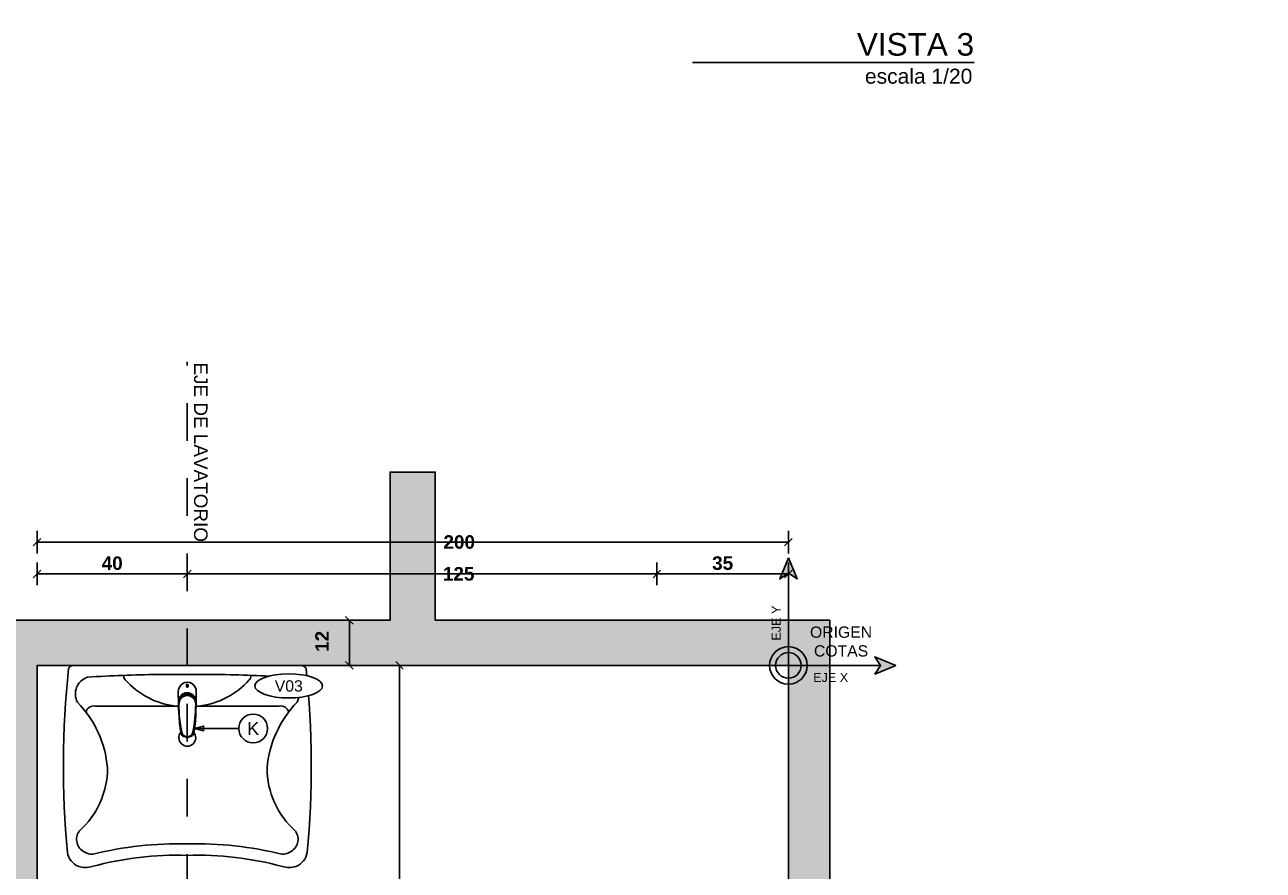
# Model space of a CAD drawing. Extents: x 1 to 126, y -14 to 17.
# Tile 98 of 132: x 73.84 to 77.14, y 0.86 to 3.11. Entities that reach past the tile are written whole.
import ezdxf
from ezdxf.enums import TextEntityAlignment as Align

# ---------------------------------------------------------------- set-up
doc = ezdxf.new("R2010")
doc.units = 0
doc.set_wipeout_variables(frame=1)
doc.header["$PDMODE"] = 3
doc.linetypes.add('DASHDOT', pattern=[1, 0.5, -0.25, 0, -0.25])
for name, color, linetype in [('A-ALBA-2', 2, 'Continuous'), ('A-ANNO-PLANI @ 20', 1, 'Continuous'), ('A-ANNO-SIMB @ 20', 2, 'Continuous'), ('A-ANNO-SIMB-AXIS @ 20', 1, 'Continuous'), ('A-ANNO-TEXT @ 20', 2, 'Continuous'), ('A-ANOT-COTA-ACUM', 1, 'Continuous'), ('A-ANOT-COTA-PARC', 1, 'Continuous'), ('A-ANOT-TTEC', 2, 'Continuous'), ('A-EQPM-SANI', 1, 'Continuous'), ('A-MURO-HATC', 252, 'Continuous')]:
    doc.layers.add(name, color=color, linetype=linetype)
doc.layers.add('A-ALBA-4', color=2, linetype='Continuous', lineweight=25)
doc.styles.add('BIS-COTA', font='swissb.ttf')
doc.styles.add('BIS-COTA-ACUM', font='swissi.ttf', dxfattribs={"oblique": 20})
doc.styles.add('BIS-TXT', font='swiss.ttf')
doc.styles.add('E5-10', font='micross.ttf', dxfattribs={"height": 0.015})
doc.styles.add('E5-100', font='micross.ttf')
doc.dimstyles.new('BIS-COTA-ACUM', dxfattribs={"dimscale": 0.9, "dimtxt": 0.0016, "dimasz": 0.001, "dimexe": 0.0035, "dimexo": 0, "dimgap": 0.0005, "dimtad": 1, "dimdec": 1, "dimlfac": 100, "dimrnd": 1, "dimzin": 9, "dimdsep": 46, "dimtxsty": 'BIS-COTA-ACUM', "dimblk1": 'MARK1', "dimblk2": 'MARK2', "dimsah": 1, "dimcen": 0, "dimclrd": 1, "dimclre": 256, "dimclrt": 256, "dimaunit": 1, "dimadec": 0, "dimazin": 0, "dimtfac": 1, "dimtdec": 1, "dimtix": 1, "dimtmove": 2, "dimatfit": 3, "dimldrblk": 'MARK1', "dimfxl": 1, "dimtolj": 1, "dimarcsym": 1})
doc.dimstyles.new('BIS-COTA-PARC', dxfattribs={"dimscale": 0, "dimtxt": 0.0018, "dimasz": 0.001, "dimexe": 0.0015, "dimexo": 0, "dimgap": 0.0005, "dimtad": 1, "dimdec": 0, "dimlfac": 100, "dimzin": 9, "dimdsep": 46, "dimtxsty": 'BIS-COTA', "dimblk": 'OBLIQUE', "dimcen": 2.5, "dimclrd": 256, "dimclre": 251, "dimclrt": 2, "dimadec": 1, "dimazin": 2, "dimtfac": 1, "dimtdec": 0, "dimtix": 1, "dimtmove": 2, "dimatfit": 3, "dimldrblk": 'DOT', "dimfxl": 0.0015, "dimfxlon": 1, "dimtolj": 1, "dimtzin": 0, "dimarcsym": 0})

# ---------------------------------------------------------------- blocks, each defined once
blk = doc.blocks.new('BIS-LPMR-PL')
blk.add_wipeout([(-0.3034, 0), (-0.3045, 0), (-0.3057, -0.0002), (-0.3068, -0.0004), (-0.3079, -0.0008), (-0.3089, -0.0012), (-0.3099, -0.0017), (-0.3109, -0.0023), (-0.3118, -0.003), (-0.3127, -0.0037), (-0.3135, -0.0045), (-0.3142, -0.0054), (-0.3148, -0.0063), (-0.3154, -0.0073), (-0.3159, -0.0084), (-0.3162, -0.0094), (-0.3235, -0.0907), (-0.328, -0.1721), (-0.3298, -0.2536), (-0.329, -0.3352), (-0.3254, -0.4166), (-0.3192, -0.4979), (-0.3184, -0.5017), (-0.3173, -0.5053), (-0.3159, -0.5089), (-0.3143, -0.5123), (-0.3123, -0.5156), (-0.3102, -0.5188), (-0.3077, -0.5217), (-0.3051, -0.5245), (-0.3023, -0.527), (-0.2992, -0.5293), (-0.296, -0.5314), (-0.2926, -0.5332), (-0.2891, -0.5347), (-0.2857, -0.5357), (-0.2822, -0.5365), (-0.2786, -0.537), (-0.275, -0.5374), (-0.2715, -0.5375), (-0.2679, -0.5375), (-0.2643, -0.5372), (-0.2607, -0.5367), (-0.2572, -0.536), (-0.2537, -0.5351), (-0.2182, -0.5263), (-0.1823, -0.519), (-0.1461, -0.5132), (-0.1098, -0.5089), (-0.0732, -0.5061), (-0.0366, -0.5049), (0, -0.5053), (0.0366, -0.5049), (0.0732, -0.5061), (0.1098, -0.5089), (0.1461, -0.5132), (0.1823, -0.519), (0.2182, -0.5263), (0.2537, -0.5351), (0.2572, -0.536), (0.2607, -0.5367), (0.2643, -0.5372), (0.2679, -0.5375), (0.2715, -0.5375), (0.275, -0.5374), (0.2786, -0.537), (0.2822, -0.5365), (0.2857, -0.5357), (0.2891, -0.5347), (0.2926, -0.5332), (0.296, -0.5314), (0.2992, -0.5293), (0.3023, -0.527), (0.3051, -0.5245), (0.3077, -0.5217), (0.3102, -0.5188), (0.3123, -0.5156), (0.3143, -0.5123), (0.3159, -0.5089), (0.3173, -0.5053), (0.3184, -0.5017), (0.3192, -0.4979), (0.3254, -0.4166), (0.329, -0.3352), (0.3298, -0.2536), (0.328, -0.1721), (0.3235, -0.0907), (0.3162, -0.0094), (0.3159, -0.0084), (0.3154, -0.0073), (0.3148, -0.0063), (0.3142, -0.0054), (0.3135, -0.0045), (0.3127, -0.0037), (0.3118, -0.003), (0.3109, -0.0023), (0.3099, -0.0017), (0.3089, -0.0012), (0.3079, -0.0008), (0.3068, -0.0004), (0.3057, -0.0002), (0.3045, 0), (0.3034, 0)])
for p, q in [((-0.0787, -0.0242), (0, -0.0242)), ((0.0787, -0.0242), (0, -0.0242)), ((-0.0025, -0.0521), (-0.0024, -0.0568)), ((0.0025, -0.0521), (0.0025, -0.0566)), ((-0.2449, -0.1082), (-0.0234, -0.1082)), ((0.2449, -0.1082), (0.0234, -0.1082))]:
    blk.add_line(p, q)
blk.add_lwpolyline([(0.3034, 0, -0.328463), (0.3162, -0.0094, -0.049626), (0.3192, -0.4979, -0.26224), (0.2891, -0.5347, -0.14849), (0.2537, -0.5351, 0.073798), (0, -0.5053, 0.073798), (-0.2537, -0.5351, -0.14849), (-0.2891, -0.5347, -0.26224), (-0.3192, -0.4979, -0.049626), (-0.3162, -0.0094, -0.328463), (-0.3034, 0)], format="xyb")
blk.add_lwpolyline([(-0.3034, 0), (0, 0), (0.3034, 0)])
blk.add_lwpolyline([(0, -0.0447), (0.0064, -0.0456), (0.0123, -0.0483), (0.0173, -0.0525), (0.021, -0.0579), (0.0232, -0.0641), (0.024, -0.0704), (0.024, -0.0767), (0.0238, -0.0841), (0.0235, -0.0952), (0.0233, -0.1036), (0.0234, -0.1099), (0.0231, -0.1161), (0.0228, -0.1224), (0.0223, -0.1333), (0.0215, -0.1488), (0.0207, -0.1558), (0.02, -0.1618), (0.0189, -0.1698), (0.0181, -0.1739), (0.0153, -0.184), (0.0139, -0.1863), (0.0115, -0.1879), (0.0029, -0.1911), (0, -0.1914), (-0.0029, -0.1911), (-0.0115, -0.1879), (-0.0138, -0.1863), (-0.0152, -0.1842), (-0.0172, -0.1772), (-0.0194, -0.1672), (-0.021, -0.1536), (-0.022, -0.1398), (-0.0228, -0.1222), (-0.0231, -0.1161), (-0.0234, -0.1099), (-0.0234, -0.0996), (-0.0236, -0.0923), (-0.0239, -0.08), (-0.024, -0.0749), (-0.024, -0.0704), (-0.0232, -0.064), (-0.021, -0.0579), (-0.0173, -0.0525), (-0.0123, -0.0483), (-0.0064, -0.0456)], close=True)
for centre, radius, start, end in [((-0.251, -0.0758), 0.0469, 108.1372, 208.2266), ((-0.0373, -3.6262), 3.6023, 90.6578, 93.634), ((-0.1556, -0.0285), 0.0136, 170.8848, 225.2291), ((0.0373, -3.6262), 3.6023, 86.366, 89.3422), ((0.1556, -0.0285), 0.0136, 314.7709, 9.1152), ((0.251, -0.0758), 0.0469, 331.7734, 71.8628), ((-0.0074, 0.1003), 0.2098, 221.2839, 263.6347), ((0, -0.0521), 0.00248, 0.1138, 179.8862), ((-0.0001, -0.0552), 0.00288, 213.8655, 330.6481), ((0.0074, 0.1003), 0.2098, 276.3653, 318.7161), ((-0.4955, -0.2964), 0.284, 4.7463, 44.3217), ((-0.0001, -0.096), 0.0232, 3.3775, 179.487), ((0, -0.1003), 0.0237, 11.0266, 168.9734), ((0, -0.1026), 0.0225, 357.3951, 182.6049), ((0.4955, -0.2964), 0.284, 135.6783, 175.2537), ((-0.2486, -0.1296), 0.0218, 80.1287, 165.5703), ((0.3832, -0.0993), 0.4057, 180.6136, 191.1482), ((-0.3732, -0.1003), 0.3956, 348.7173, 359.5209), ((0.2486, -0.1296), 0.0218, 14.4297, 99.8713), ((0, -0.1925), 0.0224, 139.3358, 40.8144), ((0, -0.1925), 0.0224, 139.3358, 40.8144), ((0, -0.175), 0.0151, 190.4054, 349.5946), ((-0.436, -0.2734), 0.2235, 311.5487, 0.1265), ((0.436, -0.2734), 0.2235, 179.8735, 228.4513), ((-0.2568, -0.4627), 0.038, 144.5381, 245.047), ((0.2568, -0.4627), 0.038, 294.953, 35.4619), ((-0.0221, -1.4305), 0.9561, 88.6729, 103.8995), ((0.0221, -1.4305), 0.9561, 76.1005, 91.3271), ((-0.2518, -0.4576), 0.0447, 241.9329, 270), ((0.2518, -0.4576), 0.0447, 270, 298.0671)]:
    blk.add_arc(centre, radius, start, end)
blk = doc.blocks.new('*U54')
blk.add_lwpolyline([(-0.00785, 0), (-0.0066, 0.00031), (-0.0066, -0.00031)], close=True)
blk.add_wipeout([(0, -0.00191), (0.0003, -0.00189), (0.00059, -0.00182), (0.00087, -0.0017), (0.00112, -0.00155), (0.00135, -0.00135), (0.00155, -0.00112), (0.0017, -0.00087), (0.00182, -0.00059), (0.00189, -0.0003), (0.00191, 0), (0.00189, 0.0003), (0.00182, 0.00059), (0.0017, 0.00087), (0.00155, 0.00112), (0.00135, 0.00135), (0.00112, 0.00155), (0.00087, 0.0017), (0.00059, 0.00182), (0.0003, 0.00189), (0, 0.00191), (-0.0003, 0.00189), (-0.00059, 0.00182), (-0.00087, 0.0017), (-0.00112, 0.00155), (-0.00135, 0.00135), (-0.00155, 0.00112), (-0.0017, 0.00087), (-0.00182, 0.00059), (-0.00189, 0.0003), (-0.00191, 0), (-0.00189, -0.0003), (-0.00182, -0.00059), (-0.0017, -0.00087), (-0.00155, -0.00112), (-0.00135, -0.00135), (-0.00112, -0.00155), (-0.00087, -0.0017), (-0.00059, -0.00182), (-0.0003, -0.00189)])
at = {"linetype": 'Continuous'}
blk.add_line((-0.00785, 0), (-0.00191, 0), dxfattribs=at)
blk.add_circle((0, 0), 0.00191)
at = {"color": 1, "linetype": 'Continuous', "style": 'E5-100'}
blk.add_attdef('LETRA', text='', height=0.00175, dxfattribs=at).set_placement((0, 0), align=Align.MIDDLE_CENTER)
blk = doc.blocks.new('_Oblique')
at = {"color": 0, "lineweight": -2}
blk.add_line((-0.5, -0.5), (0.5, 0.5), dxfattribs=at)
blk = doc.blocks.new('*D513')
at = {"layer": 'A-ANOT-COTA-PARC', "color": 251, "lineweight": -2, "transparency": 16777216}
for p, q in [((75.5213, 1.6774), (75.5213, 1.6174)), ((75.8713, 1.6174), (75.8713, 1.6774))]:
    blk.add_line(p, q, dxfattribs=at)
at = {"layer": 'A-ANOT-COTA-PARC', "lineweight": -2, "transparency": 16777216}
blk.add_line((75.8713, 1.6474), (75.5213, 1.6474), dxfattribs=at)
at = {"layer": 'Defpoints', "color": 0, "transparency": 16777216}
for p in [(75.5213, 1.7203), (75.5213, 1.6474), (75.8713, 1.404)]:
    blk.add_point(p, dxfattribs=at)
at = {"layer": 'A-ANOT-COTA-PARC', "lineweight": -2, "transparency": 16777216, "xscale": 0.02, "yscale": 0.02, "zscale": 0.02, "rotation": 180}
blk.add_blockref('_Oblique', (75.5213, 1.6474), dxfattribs=at)
at = {"layer": 'A-ANOT-COTA-PARC', "lineweight": -2, "transparency": 16777216, "xscale": 0.02, "yscale": 0.02, "zscale": 0.02}
blk.add_blockref('_Oblique', (75.8713, 1.6474), dxfattribs=at)
at = {"layer": 'A-ANOT-COTA-PARC', "color": 2, "transparency": 16777216, "insert": (75.6963, 1.6759), "char_height": 0.036, "attachment_point": 5, "style": 'BIS-COTA'}
blk.add_mtext('\\A1;35', dxfattribs=at)
blk = doc.blocks.new('_Dot')
at = {"color": 0, "linetype": 'ByBlock', "lineweight": -2}
blk.add_line((-0.5, 0), (-1, 0), dxfattribs=at)
at = {"color": 0, "linetype": 'ByBlock', "const_width": 0.5}
blk.add_lwpolyline([(-0.25, 0, 1), (0.25, 0, 1)], format="xyb", close=True, dxfattribs=at)
blk = doc.blocks.new('CCA-PLANI1')
blk.add_wipeout([(0.225, 0), (0.2186, -0.0189), (0.2045, -0.0333), (0.1875, -0.0442), (0.1691, -0.0528), (0.15, -0.0596), (0.1305, -0.0652), (0.1108, -0.0696), (0.0908, -0.0732), (0.0708, -0.0759), (0.0506, -0.078), (0.0304, -0.0793), (0.0101, -0.0799), (-0.0101, -0.0799), (-0.0304, -0.0793), (-0.0506, -0.078), (-0.0708, -0.0759), (-0.0908, -0.0732), (-0.1108, -0.0696), (-0.1305, -0.0652), (-0.15, -0.0596), (-0.1691, -0.0528), (-0.1875, -0.0442), (-0.2045, -0.0333), (-0.2186, -0.0189), (-0.225, 0), (-0.2186, 0.0189), (-0.2045, 0.0333), (-0.1875, 0.0442), (-0.1691, 0.0528), (-0.15, 0.0596), (-0.1305, 0.0652), (-0.1108, 0.0696), (-0.0908, 0.0732), (-0.0708, 0.0759), (-0.0506, 0.078), (-0.0304, 0.0793), (-0.0101, 0.0799), (0.0101, 0.0799), (0.0304, 0.0793), (0.0506, 0.078), (0.0708, 0.0759), (0.0908, 0.0732), (0.1108, 0.0696), (0.1305, 0.0652), (0.15, 0.0596), (0.1691, 0.0528), (0.1875, 0.0442), (0.2045, 0.0333), (0.2186, 0.0189)])
blk.add_ellipse((0, 0), major_axis=(-0.225, 0), ratio=0.355556, start_param=-3.141592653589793, end_param=3.141592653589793)
at = {"color": 2, "style": 'E5-100'}
blk.add_attdef('TIPO', text='', height=0.075, rotation=360, dxfattribs=at).set_placement((0, 0), align=Align.MIDDLE_CENTER)
blk = doc.blocks.new('A-ANNO-TIT')
blk.add_line((-0.0375, 0), (0, 0))
at = {"linetype": 'Continuous', "style": 'E5-100'}
blk.add_attdef('TITULO', text='', height=0.003, dxfattribs=at).set_placement((0, 0), align=Align.BOTTOM_RIGHT)
blk.add_attdef('ESCALA', text='', height=0.002, dxfattribs=at).set_placement((-0.00024, -0.00283), align=Align.RIGHT)
blk = doc.blocks.new('*D260')
at = {"layer": 'A-ANOT-COTA-PARC', "color": 251, "lineweight": -2, "transparency": 16777216}
for p, q in [((74.2713, 1.6174), (74.2713, 1.6774)), ((75.5213, 1.6174), (75.5213, 1.6774))]:
    blk.add_line(p, q, dxfattribs=at)
at = {"layer": 'A-ANOT-COTA-PARC', "lineweight": -2, "transparency": 16777216}
blk.add_line((75.5213, 1.6474), (74.2713, 1.6474), dxfattribs=at)
at = {"layer": 'Defpoints', "color": 0, "transparency": 16777216}
for p in [(74.2713, 1.6474), (74.2713, 1.524), (75.5213, 1.524)]:
    blk.add_point(p, dxfattribs=at)
at = {"layer": 'A-ANOT-COTA-PARC', "lineweight": -2, "transparency": 16777216, "xscale": 0.02, "yscale": 0.02, "zscale": 0.02, "rotation": 180}
blk.add_blockref('_Oblique', (74.2713, 1.6474), dxfattribs=at)
at = {"layer": 'A-ANOT-COTA-PARC', "lineweight": -2, "transparency": 16777216, "xscale": 0.02, "yscale": 0.02, "zscale": 0.02}
blk.add_blockref('_Oblique', (75.5213, 1.6474), dxfattribs=at)
at = {"layer": 'A-ANOT-COTA-PARC', "color": 2, "transparency": 16777216, "insert": (74.9936, 1.6474), "char_height": 0.036, "attachment_point": 5, "style": 'BIS-COTA'}
blk.add_mtext('\\A1;125', dxfattribs=at)
blk = doc.blocks.new('*D261')
at = {"layer": 'A-ANOT-COTA-PARC', "color": 251, "lineweight": -2, "transparency": 16777216}
for p, q in [((73.8713, 1.6174), (73.8713, 1.6774)), ((74.2713, 1.6174), (74.2713, 1.6774))]:
    blk.add_line(p, q, dxfattribs=at)
at = {"layer": 'A-ANOT-COTA-PARC', "lineweight": -2, "transparency": 16777216}
blk.add_line((74.2713, 1.6474), (73.8713, 1.6474), dxfattribs=at)
at = {"layer": 'Defpoints', "color": 0, "transparency": 16777216}
for p in [(73.8713, 1.6474), (74.2713, 1.524), (73.8713, 1.404)]:
    blk.add_point(p, dxfattribs=at)
at = {"layer": 'A-ANOT-COTA-PARC', "lineweight": -2, "transparency": 16777216, "xscale": 0.02, "yscale": 0.02, "zscale": 0.02, "rotation": 180}
blk.add_blockref('_Oblique', (73.8713, 1.6474), dxfattribs=at)
at = {"layer": 'A-ANOT-COTA-PARC', "lineweight": -2, "transparency": 16777216, "xscale": 0.02, "yscale": 0.02, "zscale": 0.02}
blk.add_blockref('_Oblique', (74.2713, 1.6474), dxfattribs=at)
at = {"layer": 'A-ANOT-COTA-PARC', "color": 2, "transparency": 16777216, "insert": (74.0713, 1.6758), "char_height": 0.036, "attachment_point": 5, "style": 'BIS-COTA'}
blk.add_mtext('\\A1;40', dxfattribs=at)
blk = doc.blocks.new('*D262')
at = {"layer": 'A-ANOT-COTA-PARC', "color": 251, "lineweight": -2, "transparency": 16777216}
for p, q in [((73.8713, 1.7021), (73.8713, 1.7621)), ((75.8713, 1.7021), (75.8713, 1.7621))]:
    blk.add_line(p, q, dxfattribs=at)
at = {"layer": 'A-ANOT-COTA-PARC', "lineweight": -2, "transparency": 16777216}
blk.add_line((75.8713, 1.7321), (73.8713, 1.7321), dxfattribs=at)
at = {"layer": 'Defpoints', "color": 0, "transparency": 16777216}
for p in [(73.8713, 1.7321), (73.8713, 1.404), (75.8713, 1.404)]:
    blk.add_point(p, dxfattribs=at)
at = {"layer": 'A-ANOT-COTA-PARC', "lineweight": -2, "transparency": 16777216, "xscale": 0.02, "yscale": 0.02, "zscale": 0.02, "rotation": 180}
blk.add_blockref('_Oblique', (73.8713, 1.7321), dxfattribs=at)
at = {"layer": 'A-ANOT-COTA-PARC', "lineweight": -2, "transparency": 16777216, "xscale": 0.02, "yscale": 0.02, "zscale": 0.02}
blk.add_blockref('_Oblique', (75.8713, 1.7321), dxfattribs=at)
at = {"layer": 'A-ANOT-COTA-PARC', "color": 2, "transparency": 16777216, "insert": (74.9951, 1.7321), "char_height": 0.036, "attachment_point": 5, "style": 'BIS-COTA'}
blk.add_mtext('\\A1;200', dxfattribs=at)
blk = doc.blocks.new('A-ANNO-DET-EJE')
for points in [[(0, 0.01431), (-0.00116, 0.01151), (0, 0.01228), (0.00116, 0.01151)], [(0.01431, 0), (0.01151, 0.00116), (0.01228, 0), (0.01151, -0.00116)]]:
    blk.add_hatch(color=0).paths.add_polyline_path(points)
at = {"color": 0}
for p, q in [((0, -0.004), (0, 0.01228)), ((-0.004, 0), (0.01228, 0))]:
    blk.add_line(p, q, dxfattribs=at)
for points in [[(0, 0.01431), (-0.00116, 0.01151), (0, 0.01228), (0.00116, 0.01151)], [(0.01431, 0), (0.01151, 0.00116), (0.01228, 0), (0.01151, -0.00116)]]:
    blk.add_lwpolyline(points, close=True, dxfattribs=at)
at = {"color": 0, "ltscale": 1.5}
for radius in [0.0025, 0.0017]:
    blk.add_circle((0, 0), radius, dxfattribs=at)
at = {"color": 0, "insert": (-0.001, 0.0033), "char_height": 0.0012, "width": 0.0117277, "attachment_point": 7, "rotation": 90, "style": 'E5-10'}
blk.add_mtext('{\\fArial|b0|i0|c238|p34;EJE Y}', dxfattribs=at)
at = {"color": 0, "style": 'E5-10'}
for s, insert, char_height, width, attachment_point in [('{\\fArial|b0|i0|c238|p34;ORIGEN\\fArial|b0|i0|c0|p34;\\P\\fArial|b0|i0|c238|p34;COTAS}', (0.00701, 0.00317), 0.0015, 0.0098585, 5), ('{\\fArial|b0|i0|c238|p34;EJE X}', (0.0033, -0.001), 0.0012, 0.0117277, 1)]:
    blk.add_mtext(s, dxfattribs=dict(at, insert=insert, char_height=char_height, width=width, attachment_point=attachment_point))
blk = doc.blocks.new('*D263')
at = {"layer": 'A-ANOT-COTA-ACUM', "lineweight": -2, "transparency": 16777216}
blk.add_line((75.5913, 0.3146), (75.7274, 0.3146), dxfattribs=at)
at = {"layer": 'Defpoints', "color": 0, "transparency": 16777216}
for p in [(75.8713, 1.404), (75.5913, 0.3146), (75.6395, 0.3146)]:
    blk.add_point(p, dxfattribs=at)
at = {"layer": 'A-ANOT-COTA-ACUM', "transparency": 16777216, "insert": (75.6884, 0.3411), "char_height": 0.032, "attachment_point": 5, "style": 'BIS-COTA-ACUM'}
blk.add_mtext('\\A1;109', dxfattribs=at)
blk = doc.blocks.new('MARK1')
at = {"color": 0}
for p, q in [((1, 0), (-1, 0)), ((0, 1.5), (0, -1.5))]:
    blk.add_line(p, q, dxfattribs=at)
blk.add_lwpolyline([(0.5, 0.5), (-0.5, -0.5)], dxfattribs=at)
blk = doc.blocks.new('MARK2')
at = {"color": 0}
for p, q in [((1, 0), (-1, 0)), ((0, 1.5), (0, -1.5))]:
    blk.add_line(p, q, dxfattribs=at)
blk.add_lwpolyline([(0.5, 0.5), (-0.5, -0.5)], dxfattribs=at)
blk = doc.blocks.new('*D264')
at = {"layer": 'A-ANOT-COTA-ACUM', "lineweight": -2, "transparency": 16777216}
blk.add_line((75.5213, 0.3846), (75.5213, 0.4865), dxfattribs=at)
at = {"layer": 'Defpoints', "color": 0, "transparency": 16777216}
for p in [(75.8713, 1.404), (75.5213, 0.4182), (75.5213, 0.3846)]:
    blk.add_point(p, dxfattribs=at)
at = {"layer": 'A-ANOT-COTA-ACUM', "transparency": 16777216, "insert": (75.4948, 0.4574), "char_height": 0.032, "attachment_point": 5, "rotation": 90, "style": 'BIS-COTA-ACUM'}
blk.add_mtext('\\A1;35', dxfattribs=at)
blk = doc.blocks.new('*D265')
at = {"layer": 'A-ANOT-COTA-PARC', "color": 251, "lineweight": -2, "transparency": 16777216}
for p, q in [((74.8363, 1.404), (74.8063, 1.404)), ((74.8363, -0.546), (74.8063, -0.546))]:
    blk.add_line(p, q, dxfattribs=at)
at = {"layer": 'A-ANOT-COTA-PARC', "lineweight": -2, "transparency": 16777216}
blk.add_line((74.8363, -0.546), (74.8363, 1.404), dxfattribs=at)
at = {"layer": 'Defpoints', "color": 0, "transparency": 16777216}
for p in [(74.8363, 1.404), (74.8363, 1.404), (74.8363, -0.546)]:
    blk.add_point(p, dxfattribs=at)
at = {"layer": 'A-ANOT-COTA-PARC', "lineweight": -2, "transparency": 16777216, "xscale": 0.02, "yscale": 0.02, "zscale": 0.02}
for p, rotation in [((74.8363, 1.404), 90), ((74.8363, -0.546), 270)]:
    blk.add_blockref('_Oblique', p, dxfattribs=dict(at, rotation=rotation))
at = {"layer": 'A-ANOT-COTA-PARC', "color": 2, "transparency": 16777216, "insert": (74.8077, 0.429), "char_height": 0.036, "attachment_point": 5, "rotation": 90, "style": 'BIS-COTA'}
blk.add_mtext('\\A1;195', dxfattribs=at)
blk = doc.blocks.new('*D270')
at = {"layer": 'A-ANOT-COTA-PARC', "color": 251, "lineweight": -2, "transparency": 16777216}
for p, q in [((74.7327, 1.524), (74.6727, 1.524)), ((74.7327, 1.404), (74.6727, 1.404))]:
    blk.add_line(p, q, dxfattribs=at)
at = {"layer": 'A-ANOT-COTA-PARC', "lineweight": -2, "transparency": 16777216}
blk.add_line((74.7027, 1.404), (74.7027, 1.524), dxfattribs=at)
at = {"layer": 'Defpoints', "color": 0, "transparency": 16777216}
for p in [(74.7027, 1.524), (74.8113, 1.524), (74.8363, 1.404)]:
    blk.add_point(p, dxfattribs=at)
at = {"layer": 'A-ANOT-COTA-PARC', "lineweight": -2, "transparency": 16777216, "xscale": 0.02, "yscale": 0.02, "zscale": 0.02}
for p, rotation in [((74.7027, 1.524), 90), ((74.7027, 1.404), 270)]:
    blk.add_blockref('_Oblique', p, dxfattribs=dict(at, rotation=rotation))
at = {"layer": 'A-ANOT-COTA-PARC', "color": 2, "transparency": 16777216, "insert": (74.63, 1.468), "char_height": 0.036, "attachment_point": 5, "rotation": 90, "style": 'BIS-COTA'}
blk.add_mtext('\\A1;12', dxfattribs=at)
blk = doc.blocks.new('*D230')
at = {"layer": 'A-ANOT-COTA-ACUM', "lineweight": -2, "transparency": 16777216}
blk.add_line((74.3509, 4.0336), (74.4761, 4.0336), dxfattribs=at)
at = {"layer": 'Defpoints', "color": 0, "transparency": 16777216}
for p in [(74.3509, 4.0336), (74.407, 4.0336), (73.7613, 1.524)]:
    blk.add_point(p, dxfattribs=at)
at = {"layer": 'A-ANOT-COTA-ACUM', "transparency": 16777216, "insert": (74.4466, 4.06), "char_height": 0.032, "attachment_point": 5, "style": 'BIS-COTA-ACUM'}
blk.add_mtext('\\A1;40', dxfattribs=at)
blk = doc.blocks.new('*D231')
at = {"layer": 'A-ANOT-COTA-ACUM', "lineweight": -2, "transparency": 16777216}
blk.add_line((74.4111, 4.1336), (74.5844, 4.1336), dxfattribs=at)
at = {"layer": 'Defpoints', "color": 0, "transparency": 16777216}
for p in [(74.4111, 4.1336), (74.5158, 4.1336), (73.7613, 1.524)]:
    blk.add_point(p, dxfattribs=at)
at = {"layer": 'A-ANOT-COTA-ACUM', "transparency": 16777216, "insert": (74.5551, 4.16), "char_height": 0.032, "attachment_point": 5, "style": 'BIS-COTA-ACUM'}
blk.add_mtext('\\A1;50', dxfattribs=at)
blk = doc.blocks.new('*D569')
at = {"layer": 'A-ANOT-COTA-ACUM', "lineweight": -2, "transparency": 16777216}
blk.add_line((78.8429, 0.1675), (78.8429, 0.3578), dxfattribs=at)
at = {"layer": 'Defpoints', "color": 0, "transparency": 16777216}
for p in [(73.7613, 1.524), (78.8429, 0.2928), (78.8429, 0.1675)]:
    blk.add_point(p, dxfattribs=at)
at = {"layer": 'A-ANOT-COTA-ACUM', "transparency": 16777216, "insert": (78.8693, 0.3303), "char_height": 0.032, "attachment_point": 5, "rotation": 270, "style": 'BIS-COTA-ACUM'}
blk.add_mtext('\\A1;75', dxfattribs=at)
blk = doc.blocks.new('*D570')
at = {"layer": 'A-ANOT-COTA-ACUM', "lineweight": -2, "transparency": 16777216}
blk.add_line((78.7929, 0.1675), (78.5096, 0.1675), dxfattribs=at)
at = {"layer": 'Defpoints', "color": 0, "transparency": 16777216}
for p in [(73.7613, 1.524), (78.5969, 0.1675), (78.7929, 0.1675)]:
    blk.add_point(p, dxfattribs=at)
at = {"layer": 'A-ANOT-COTA-ACUM', "transparency": 16777216, "insert": (78.5483, 0.1935), "char_height": 0.032, "attachment_point": 5, "style": 'BIS-COTA-ACUM'}
blk.add_mtext('\\A1;124', dxfattribs=at)
blk = doc.blocks.new('*D571')
at = {"layer": 'A-ANOT-COTA-ACUM', "lineweight": -2, "transparency": 16777216}
blk.add_line((78.6931, -0.0278), (78.6931, 0.1021), dxfattribs=at)
at = {"layer": 'Defpoints', "color": 0, "transparency": 16777216}
for p in [(73.7613, 1.524), (78.6931, 0.0341), (78.6931, -0.0278)]:
    blk.add_point(p, dxfattribs=at)
at = {"layer": 'A-ANOT-COTA-ACUM', "transparency": 16777216, "insert": (78.7195, 0.0731), "char_height": 0.032, "attachment_point": 5, "rotation": 270, "style": 'BIS-COTA-ACUM'}
blk.add_mtext('\\A1;60', dxfattribs=at)

msp = doc.modelspace()

# ---------------------------------------------------------------- hatches: boundary and pattern name
at = {"layer": 'A-MURO-HATC'}
h = msp.add_hatch(color=256, dxfattribs=at)
h.dxf.hatch_style = 1
h.paths.add_polyline_path([(75.8713, 1.404), (75.8713, -0.546), (74.8663, -0.546), (74.8663, -0.656), (75.9813, -0.656), (75.9813, 1.524), (75.5314, 1.524), (74.9313, 1.524), (74.9313, 1.9182), (74.8113, 1.9182), (74.8113, 1.524), (74.2112, 1.524), (73.7613, 1.524), (73.7613, -0.656), (73.9663, -0.656), (73.9663, -0.546), (73.8713, -0.546), (73.8713, 1.404)])

# ---------------------------------------------------------------- linework, layer by layer
at = {"layer": 'A-ALBA-4'}
msp.add_lwpolyline([(75.8713, 1.404), (75.8713, -0.546), (74.8663, -0.546), (74.8663, -0.656), (75.9813, -0.656), (75.9813, 1.524), (75.5314, 1.524), (75.5314, 1.524), (74.9313, 1.524), (74.9313, 1.9182), (74.8113, 1.9182), (74.8113, 1.524), (74.2112, 1.524), (74.2112, 1.524), (73.7613, 1.524), (73.7613, -0.656), (73.9663, -0.656), (73.9663, -0.546), (73.8713, -0.546), (73.8713, 1.404)], close=True, dxfattribs=at)

# ---------------------------------------------------------------- block references
at = {"layer": 'A-ANNO-SIMB-AXIS @ 20', "xscale": 20, "yscale": 20, "zscale": 20}
msp.add_blockref('A-ANNO-DET-EJE', (75.8713, 1.404), dxfattribs=at)
at = {"layer": 'A-ANNO-TEXT @ 20', "linetype": 'Continuous', "xscale": 20, "yscale": 20, "zscale": 20}
msp.add_blockref('A-ANNO-TIT', (76.3657, 3.0083), dxfattribs=at).add_auto_attribs({'TITULO': 'VISTA 3', 'ESCALA': 'escala 1/20'})

# ---------------------------------------------------------------- texts
at = {"layer": 'A-ANOT-TTEC', "insert": (74.3253, 2.2102), "char_height": 0.036, "attachment_point": 1, "rotation": 270, "style": 'BIS-TXT'}
msp.add_mtext_dynamic_manual_height_columns('EJE DE LAVATORIO', width=0.605992, gutter_width=0.025, heights=[0], dxfattribs=at)

# ---------------------------------------------------------------- dimensions: what is measured, and where the dimension line sits
at = {"layer": 'A-ANOT-COTA-ACUM'}
for feature_location, offset, text, picture, middle in [((74.4111, 4.1336), (0.1047, 0), '50', '*D231', (74.5551, 4.16)), ((74.3509, 4.0336), (0.0561, 0), '40', '*D230', (74.4466, 4.06))]:
    dim = msp.add_ordinate_dim(feature_location=feature_location, offset=offset, dtype=0, origin=(73.7613, 1.524), text=text, dimstyle='BIS-COTA-ACUM', override={"dimscale": 0, "dimtix": 1, "dimtofl": 1, "dimtmove": 2, "dimatfit": 3}, dxfattribs=at)
    dim.commit()
    dim.dimension.update_dxf_attribs({"geometry": picture, "text_midpoint": middle})
for feature_location, offset, dtype, picture, middle in [((75.5213, 0.3846), (0, 0.0335), 1, '*D264', (75.4948, 0.4574)), ((75.5913, 0.3146), (0.0482, 0), 0, '*D263', (75.6884, 0.3411))]:
    dim = msp.add_ordinate_dim(feature_location=feature_location, offset=offset, dtype=dtype, origin=(75.8713, 1.404), dimstyle='BIS-COTA-ACUM', override={"dimscale": 0, "dimtix": 1, "dimtofl": 1, "dimtmove": 2, "dimatfit": 3}, dxfattribs=at)
    dim.commit()
    dim.dimension.update_dxf_attribs({"geometry": picture, "text_midpoint": middle})
at = {"layer": 'A-ANOT-COTA-PARC'}
dim = msp.add_linear_dim(base=(75.5213, 1.6474), p1=(75.8713, 1.404), p2=(75.5213, 1.7203), dimstyle='BIS-COTA-PARC', override={"dimscale": 0, "dimtix": 1, "dimtofl": 1, "dimtmove": 2, "dimatfit": 3}, dxfattribs=at)
dim.commit()
dim.dimension.update_dxf_attribs({"geometry": '*D513', "text_midpoint": (75.6963, 1.6759)})
dim = msp.add_linear_dim(base=(74.2713, 1.6474), p1=(75.5213, 1.524), p2=(74.2713, 1.524), angle=180, dimstyle='BIS-COTA-PARC', override={"dimscale": 0, "dimtix": 1, "dimtofl": 1, "dimtmove": 2, "dimatfit": 3}, dxfattribs=at)
dim.commit()
dim.dimension.update_dxf_attribs({"geometry": '*D260', "text_midpoint": (74.9936, 1.6189), "dimtype": 160})
dim = msp.add_linear_dim(base=(74.8363, 1.404), p1=(74.8363, -0.546), p2=(74.8363, 1.404), angle=270, dimstyle='BIS-COTA-PARC', override={"dimscale": 0, "dimtix": 1, "dimtofl": 1, "dimtmove": 2, "dimatfit": 3}, dxfattribs=at)
dim.commit()
dim.dimension.update_dxf_attribs({"geometry": '*D265', "text_midpoint": (74.8077, 0.429)})

# ---------------------------------------------------------------- next in the draw order: block references
at = {"layer": 'A-EQPM-SANI', "linetype": 'Continuous'}
msp.add_blockref('BIS-LPMR-PL', (74.2713, 1.404), dxfattribs=at)

# ---------------------------------------------------------------- next in the draw order: linework, layer by layer
at = {"layer": 'A-ALBA-2', "linetype": 'DASHDOT', "ltscale": 0.1}
msp.add_line((74.2713, 0.8018), (74.2713, 2.2116), dxfattribs=at)

# ---------------------------------------------------------------- next in the draw order: block references
at = {"layer": 'A-ANNO-PLANI @ 20', "xscale": 0.400175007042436, "yscale": 0.400175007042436, "zscale": 0.400175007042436}
msp.add_blockref('CCA-PLANI1', (74.5414, 1.3494), dxfattribs=at).add_auto_attribs({'TIPO': 'V03'})
at = {"layer": 'A-ANNO-SIMB @ 20', "linetype": 'Continuous', "xscale": 20, "yscale": 20, "zscale": 20}
msp.add_blockref('*U54', (74.4467, 1.2362), dxfattribs=at).add_auto_attribs({'LETRA': 'K'})

# ---------------------------------------------------------------- next in the draw order: dimensions: what is measured, and where the dimension line sits
at = {"layer": 'A-ANOT-COTA-PARC'}
dim = msp.add_linear_dim(base=(73.8713, 1.7321), p1=(75.8713, 1.404), p2=(73.8713, 1.404), angle=180, dimstyle='BIS-COTA-PARC', override={"dimscale": 0, "dimtix": 1, "dimtofl": 1, "dimtmove": 2, "dimatfit": 3}, dxfattribs=at)
dim.commit()
dim.dimension.update_dxf_attribs({"geometry": '*D262', "text_midpoint": (74.9951, 1.7036), "dimtype": 160})
dim = msp.add_linear_dim(base=(73.8713, 1.6474), p1=(74.2713, 1.524), p2=(73.8713, 1.404), angle=180, dimstyle='BIS-COTA-PARC', override={"dimscale": 0, "dimtix": 1, "dimtofl": 1, "dimtmove": 2, "dimatfit": 3}, dxfattribs=at)
dim.commit()
dim.dimension.update_dxf_attribs({"geometry": '*D261', "text_midpoint": (74.0713, 1.6758)})

# ---------------------------------------------------------------- next in the draw order: dimensions: what is measured, and where the dimension line sits
at = {"layer": 'A-ANOT-COTA-ACUM'}
for feature_location, offset, dtype, text, picture, middle in [((78.8429, 0.1675), (0, 0.1253), 0, '75', '*D569', (78.8693, 0.3303)), ((78.7929, 0.1675), (-0.196, 0), 1, '124', '*D570', (78.5483, 0.1935)), ((78.6931, -0.0278), (0, 0.0619), 0, '60', '*D571', (78.7195, 0.0731))]:
    dim = msp.add_ordinate_dim(feature_location=feature_location, offset=offset, dtype=dtype, origin=(73.7613, 1.524), text=text, dimstyle='BIS-COTA-ACUM', override={"dimscale": 0, "dimtix": 1, "dimtofl": 1, "dimtmove": 2, "dimatfit": 3}, dxfattribs=at)
    dim.commit()
    dim.dimension.update_dxf_attribs({"geometry": picture, "text_midpoint": middle})
at = {"layer": 'A-ANOT-COTA-PARC'}
dim = msp.add_linear_dim(base=(74.7027, 1.524), p1=(74.8363, 1.404), p2=(74.8113, 1.524), angle=270, dimstyle='BIS-COTA-PARC', override={"dimscale": 0, "dimtix": 1, "dimtofl": 1, "dimtmove": 2, "dimatfit": 3}, dxfattribs=at)
dim.commit()
dim.dimension.update_dxf_attribs({"geometry": '*D270', "text_midpoint": (74.658, 1.468), "dimtype": 160})

doc.saveas('drawing.dxf')
